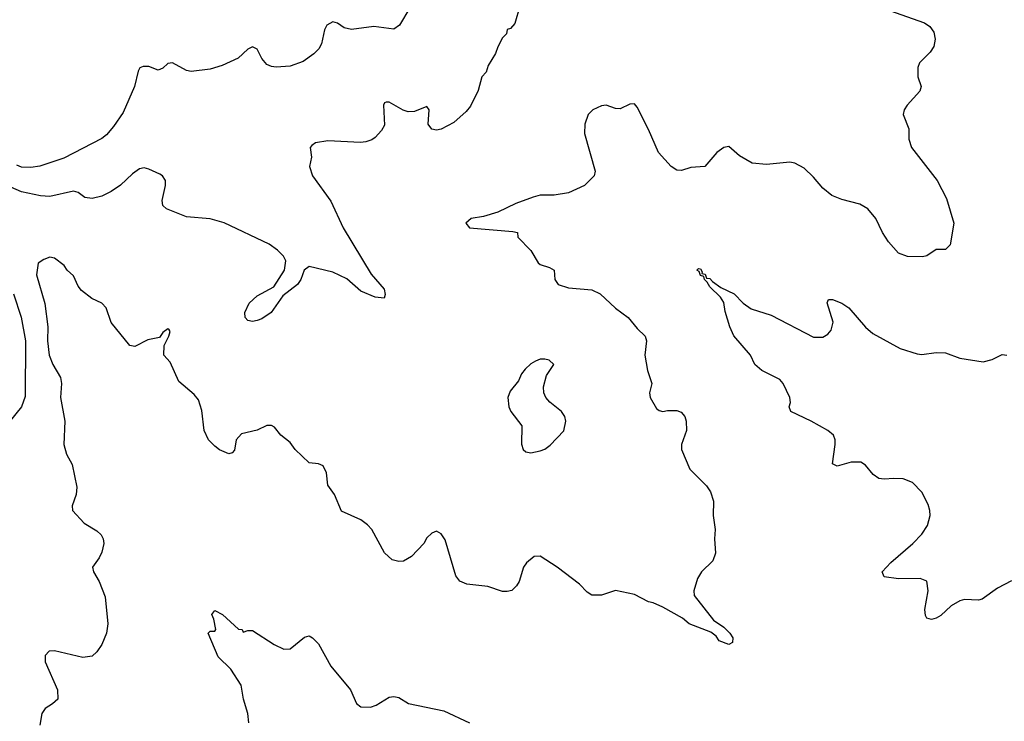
# Model space of a CAD drawing. Header units: inches. Extents: x 1603819 to 1745079, y 385938 to 533966.
# Tile 70 of 256: x 1612402 to 1616579, y 430016 to 432993. Entities that reach past the tile are written whole.
import ezdxf

# ---------------------------------------------------------------- set-up
doc = ezdxf.new("R2010")
doc.units = ezdxf.units.IN
doc.header["$MEASUREMENT"] = 0
doc.layers.add('B6413', color=7, linetype='Continuous')

msp = doc.modelspace()

# ---------------------------------------------------------------- linework, layer by layer
at = {"layer": 'B6413', "color": 5}
for points, elevation in [([(1614523.5, 433050), (1614503.1, 432976.9), (1614484.7, 432955.3), (1614470, 432950.8), (1614467, 432933), (1614450, 432916), (1614430, 432878), (1614421.2, 432850), (1614390, 432798), (1614381.2, 432770), (1614362.7, 432750), (1614347.6, 432692.4), (1614314.5, 432625.5), (1614296.6, 432603.4), (1614243.3, 432556.7), (1614190, 432528.2), (1614170, 432524.4), (1614150, 432528.2), (1614134.4, 432550), (1614139.5, 432610), (1614130, 432624.9), (1614076.4, 432603.6), (1614050, 432601.6), (1614028.7, 432608.7), (1613970, 432643.7), (1613957, 432643), (1613950, 432640.7), (1613945.7, 432630), (1613950, 432546), (1613937, 432523), (1613910, 432492.7), (1613896.3, 432483.7), (1613870, 432474.6), (1613847.4, 432472.6), (1613710, 432478.4), (1613657.2, 432470), (1613641.4, 432458.6), (1613634.5, 432450), (1613640.7, 432410), (1613632.3, 432370), (1613643.7, 432330), (1613722.7, 432222.7), (1613774.5, 432110), (1613893.3, 431913.3), (1613949, 431850), (1613953.2, 431826.8), (1613948, 431812), (1613910, 431816), (1613850, 431840.7), (1613790, 431894), (1613730, 431922), (1613630, 431946), (1613609.2, 431930.8), (1613595.1, 431890), (1613580.9, 431870), (1613518, 431822), (1613469.3, 431750), (1613430, 431724.4), (1613410, 431717.1), (1613390, 431713), (1613370, 431717.3), (1613359.1, 431730), (1613357.1, 431750), (1613375.5, 431790), (1613410, 431820.7), (1613480.7, 431859.3), (1613526, 431930), (1613531.3, 431970), (1613521, 431990), (1613495.2, 432015.2), (1613459.9, 432039.9), (1613270, 432130.5), (1613210, 432148.2), (1613110, 432157.1), (1613024.7, 432190), (1613010, 432204.7), (1613006, 432226), (1613020.8, 432290), (1613021.3, 432310), (1613007.6, 432330), (1612996.9, 432336.9), (1612950, 432359.2), (1612930, 432364), (1612910, 432360.3), (1612881, 432339), (1612829.8, 432290.2), (1612790, 432264.6), (1612750, 432244.9), (1612710, 432234.9), (1612679, 432239), (1612650, 432259.5), (1612630, 432265.2), (1612530, 432242.3), (1612490, 432245.1), (1612410, 432262.5), (1612292.9, 432312.9)], 360), ([(1614056.6, 433043.4), (1614014, 432970), (1613990, 432953.4), (1613903.9, 432963.9), (1613810, 432952), (1613778.5, 432958.5), (1613750, 432977.6), (1613730, 432984.4), (1613705.1, 432970), (1613695.8, 432950), (1613683, 432890), (1613670.9, 432869.1), (1613650, 432848.2), (1613604.2, 432815.8), (1613550, 432795.8), (1613490, 432792), (1613470, 432794), (1613450, 432802.4), (1613430, 432827.7), (1613410, 432867.3), (1613390, 432877.6), (1613370, 432868.2), (1613329.7, 432830.3), (1613261.7, 432798.3), (1613210, 432782.6), (1613130, 432772.7), (1613110, 432777.1), (1613050, 432810.5), (1613030, 432806.8), (1613010, 432786.8), (1612990, 432779.1), (1612950, 432794.4), (1612925.8, 432794.2), (1612911.9, 432788.1), (1612904.9, 432775.1), (1612889.7, 432710), (1612840.6, 432599.4), (1612800.3, 432539.6), (1612770, 432504.1), (1612750, 432488.4), (1612590, 432405.6), (1612488, 432372), (1612450, 432366.1), (1612410, 432366.9), (1612390, 432375.1)], 380), ([(1616091.6, 433031.6), (1616240.1, 432980.1), (1616263.5, 432963.5), (1616279.6, 432939.6), (1616285.3, 432910), (1616280.1, 432879.9), (1616265.3, 432854.7), (1616219.3, 432810), (1616212.3, 432790), (1616212, 432750), (1616226, 432710), (1616220.9, 432690), (1616167, 432630), (1616154.5, 432610), (1616149.6, 432590), (1616173.6, 432530), (1616174.2, 432485.8), (1616186, 432450), (1616294, 432310), (1616333.9, 432233.9), (1616365.6, 432130), (1616350, 432038), (1616330, 432018), (1616290, 432018), (1616250, 431991), (1616232.5, 431987.5), (1616168, 431988), (1616130, 432002.8), (1616087.3, 432050), (1616062, 432090), (1616034.4, 432150), (1616000.5, 432190), (1615966, 432210), (1615890.3, 432230.3), (1615847.5, 432247.5), (1615810, 432278), (1615770, 432325.5), (1615730, 432363), (1615690, 432383.8), (1615670, 432388.2), (1615570, 432378), (1615510, 432384.9), (1615455.9, 432415.9), (1615410, 432454.8), (1615390, 432451), (1615359, 432430), (1615309.3, 432370.7), (1615250, 432365.5), (1615210, 432352.7), (1615190, 432354.4), (1615166, 432370), (1615112.2, 432430), (1615070, 432526.8), (1615022, 432622), (1615010, 432636), (1614990, 432634.8), (1614950, 432614.9), (1614930, 432616.4), (1614890.2, 432630.2), (1614870, 432628), (1614833, 432610), (1614813.3, 432590), (1614799.7, 432550), (1614798.3, 432510), (1614843.6, 432350), (1614838.7, 432330), (1614797.6, 432290), (1614730, 432258.9), (1614670, 432248.7), (1614610, 432247.8), (1614580.3, 432239.7), (1614506.7, 432213.3), (1614430, 432176.4), (1614370, 432157.3), (1614318, 432150), (1614295.3, 432130), (1614310, 432109.6), (1614494.9, 432094.9), (1614514, 432090), (1614516, 432070), (1614570, 432013.3), (1614601.2, 431961.2), (1614610, 431953.8), (1614650, 431942.2), (1614669.7, 431930), (1614672.9, 431890), (1614686, 431870), (1614730, 431854.8), (1614830, 431847.2), (1614865.1, 431830), (1614929.3, 431769.3), (1614984, 431730), (1615022.2, 431682.2), (1615056.3, 431650), (1615061.1, 431630), (1615054.7, 431570), (1615065.3, 431505.3), (1615083.6, 431450), (1615073.6, 431410), (1615076.2, 431390), (1615103.7, 431343.7), (1615114.5, 431334.5), (1615130, 431331.2), (1615150, 431335.6), (1615190, 431335.1), (1615207.8, 431327.8), (1615223.7, 431310), (1615229.6, 431290), (1615231.6, 431250), (1615209.5, 431190), (1615209.4, 431170), (1615245.4, 431085.4), (1615315.6, 431015.6), (1615332.7, 430990), (1615346, 430950), (1615344.5, 430890), (1615352.7, 430830), (1615349.4, 430790), (1615354, 430730), (1615343.1, 430696.9), (1615295.3, 430650), (1615278, 430622), (1615262, 430570), (1615264, 430550), (1615345.2, 430445.2), (1615390, 430415.3), (1615415.3, 430390), (1615428, 430370), (1615426, 430350), (1615410, 430342), (1615370, 430358), (1615357.3, 430377.3), (1615334.8, 430394.8), (1615242, 430430), (1615214, 430454), (1615130, 430500.7), (1615090, 430518.8), (1615070, 430522.8), (1615010, 430554.8), (1614930, 430570.7), (1614871, 430551), (1614830, 430551), (1614810, 430564.7), (1614777.5, 430597.5), (1614682.8, 430670), (1614610, 430716.3), (1614584.8, 430715.2), (1614551.9, 430688.1), (1614539.3, 430670), (1614520.9, 430610), (1614510, 430591), (1614490, 430571), (1614470, 430566.8), (1614450, 430567.3), (1614388.1, 430588.1), (1614298.5, 430598.5), (1614270, 430610.8), (1614252.8, 430632.8), (1614206.6, 430786.6), (1614190, 430811), (1614170, 430822.8), (1614150, 430814.8), (1614130, 430794), (1614117, 430770), (1614064.4, 430715.6), (1614030, 430695.8), (1614010, 430694.4), (1613982, 430702), (1613950.4, 430730.4), (1613895.5, 430830), (1613877.3, 430850), (1613850, 430870.5), (1613768, 430908), (1613738.3, 430978.3), (1613710, 431018), (1613703.1, 431070), (1613690, 431100.7), (1613670, 431108.2), (1613630, 431113.4), (1613570.8, 431170), (1613550, 431198.8), (1613510, 431230.8), (1613483.5, 431263.5), (1613470, 431271), (1613450, 431270.8), (1613410, 431251), (1613343.7, 431236.3), (1613321.2, 431210), (1613313.2, 431166.8), (1613304, 431156), (1613290, 431151), (1613250, 431168), (1613230, 431183), (1613203.8, 431210), (1613184.4, 431250), (1613174.2, 431334.2), (1613160.4, 431380.4), (1613142.8, 431402.8), (1613077.6, 431457.6), (1613039.9, 431539.9), (1613014, 431570), (1613015.8, 431610), (1613035.5, 431650), (1613041, 431670), (1613036.8, 431676.8), (1613030, 431681), (1613010, 431666), (1612995.1, 431644.9), (1612945.8, 431634.2), (1612890, 431606), (1612870, 431611.3), (1612790, 431707.7), (1612768.7, 431770), (1612750, 431790.3), (1612707.7, 431810), (1612663.8, 431843.8), (1612650, 431862.8), (1612630, 431906.8), (1612604, 431930), (1612590.7, 431950), (1612550, 431980.5), (1612530, 431985.5), (1612503.9, 431976.1), (1612480.1, 431959.9), (1612473.6, 431910), (1612508.8, 431788.8), (1612522.2, 431690), (1612520.2, 431630), (1612527.9, 431570), (1612543.2, 431530), (1612574.8, 431474.8), (1612579.9, 431450), (1612575.5, 431390), (1612593.4, 431290), (1612589.8, 431190.2), (1612600.4, 431150), (1612625.1, 431105.1), (1612644.5, 431010), (1612641.8, 430978.2), (1612624.5, 430930), (1612626.9, 430910), (1612676.4, 430856.4), (1612730, 430824), (1612747.3, 430807.3), (1612756.2, 430790), (1612758.9, 430770), (1612750, 430733.4), (1612739.8, 430710), (1612711.2, 430670), (1612715.1, 430650), (1612738.7, 430610), (1612764.5, 430544.5), (1612775.5, 430430), (1612769.8, 430390.2), (1612750, 430342), (1612730, 430310.5), (1612710, 430292.7), (1612670, 430287.2), (1612550, 430315.8), (1612526.6, 430313.4), (1612510, 430296), (1612510, 430269.3), (1612562, 430150), (1612564, 430110), (1612542, 430090), (1612510, 430071), (1612496, 430050), (1612488.1, 430000)], 340), ([(1616610, 430612.7), (1616550, 430581.2), (1616485.9, 430534.2), (1616469.6, 430529.6), (1616410, 430532.8), (1616390, 430527.8), (1616353.9, 430506.1), (1616310, 430465.6), (1616290, 430454), (1616270, 430447.6), (1616250, 430454), (1616244.7, 430464.7), (1616242.4, 430490), (1616256.3, 430570), (1616251.3, 430611.3), (1616222.4, 430622.4), (1616130, 430621.1), (1616069.5, 430629.5), (1616061.2, 430650), (1616098, 430690), (1616191.5, 430770), (1616230, 430810.7), (1616253.1, 430846.9), (1616264.5, 430890), (1616262.9, 430910), (1616256.1, 430936.1), (1616230, 430989), (1616189.5, 431029.5), (1616150, 431044.5), (1616110, 431047), (1616070, 431042.9), (1616046.9, 431046.9), (1616023.5, 431063.5), (1615990, 431102.7), (1615970, 431115.1), (1615930, 431115.1), (1615870, 431099.3), (1615850, 431108.7), (1615862.4, 431190), (1615862.4, 431210), (1615854, 431230), (1615830, 431249.6), (1615759.3, 431290), (1615674, 431330), (1615666.6, 431350), (1615671.7, 431368.3), (1615669.6, 431390), (1615640.5, 431450), (1615626.3, 431466.3), (1615550, 431504.2), (1615520.5, 431530), (1615502.9, 431570), (1615431.3, 431651.3), (1615414.5, 431690), (1615395.1, 431755.1), (1615390, 431792.7), (1615375.6, 431815.6), (1615330, 431859.3), (1615319.3, 431879.3), (1615307, 431890), (1615304, 431904), (1615290, 431907), (1615284.1, 431924.1), (1615275.3, 431930), (1615282, 431938), (1615290, 431935.5), (1615297.3, 431922.7), (1615296, 431916), (1615310, 431912.7), (1615316, 431896), (1615330, 431895.3), (1615341.5, 431881.5), (1615377.3, 431857.3), (1615433.4, 431830), (1615471.4, 431790), (1615505.7, 431765.7), (1615590, 431739.2), (1615770, 431646.3), (1615810, 431646.7), (1615830, 431658.4), (1615844.4, 431675.6), (1615853.3, 431710), (1615828.1, 431791.9), (1615833.6, 431806.4), (1615850, 431806), (1615890, 431790.3), (1615920.4, 431770), (1615990, 431688.2), (1616021.1, 431661.1), (1616137.5, 431597.5), (1616210, 431575.8), (1616230, 431572.4), (1616290, 431580.3), (1616330, 431578.9), (1616390, 431556.4), (1616490, 431541.3), (1616528.3, 431551.7), (1616570, 431572.2), (1616590, 431570.3)], 320), ([(1612376.1, 431830), (1612409, 431731), (1612427.5, 431630), (1612425.1, 431394.9), (1612409.6, 431350), (1612355.7, 431284.3)], 360), ([(1613374, 430010), (1613369.6, 430050), (1613351.5, 430110), (1613341.3, 430170), (1613298, 430238), (1613244.5, 430290), (1613202, 430390), (1613210, 430398), (1613230, 430398), (1613234.2, 430405.8), (1613226, 430450), (1613217.2, 430470), (1613230, 430486), (1613262.8, 430470), (1613330, 430407.3), (1613345.4, 430405.4), (1613350, 430394), (1613370, 430402), (1613390, 430401), (1613482, 430342), (1613522.3, 430322.3), (1613550, 430323.1), (1613610, 430373.4), (1613630, 430378.8), (1613644.7, 430370), (1613670, 430344.7), (1613722, 430250), (1613805.5, 430150), (1613831.5, 430091.5), (1613850, 430078), (1613890, 430076), (1613914.8, 430085.2), (1613970, 430118), (1613990, 430122), (1614010, 430117.3), (1614051.5, 430091.5), (1614201.2, 430061.2), (1614310, 430010.4)], 320)]:
    msp.add_lwpolyline(points, dxfattribs=dict(at, elevation=elevation))
at = {"layer": 'B6413', "color": 5, "elevation": 360}
msp.add_lwpolyline([(1614630, 431552.3), (1614610, 431552), (1614590, 431544), (1614570, 431532.7), (1614546, 431510), (1614530.8, 431490), (1614518.8, 431461.2), (1614483.1, 431416.9), (1614472.7, 431390), (1614477, 431350), (1614485.7, 431330), (1614532.9, 431270), (1614531.5, 431191.6), (1614538.4, 431170), (1614550, 431159.5), (1614570, 431155.6), (1614610, 431163.6), (1614630, 431171.5), (1614652, 431188), (1614710, 431248), (1614719.7, 431290), (1614714.3, 431310), (1614701.3, 431330), (1614651.8, 431370), (1614634, 431390), (1614625.1, 431410), (1614624.5, 431435.5), (1614637.2, 431482.8), (1614668, 431530), (1614648.9, 431548.9)], close=True, dxfattribs=at)

doc.saveas('drawing.dxf')
